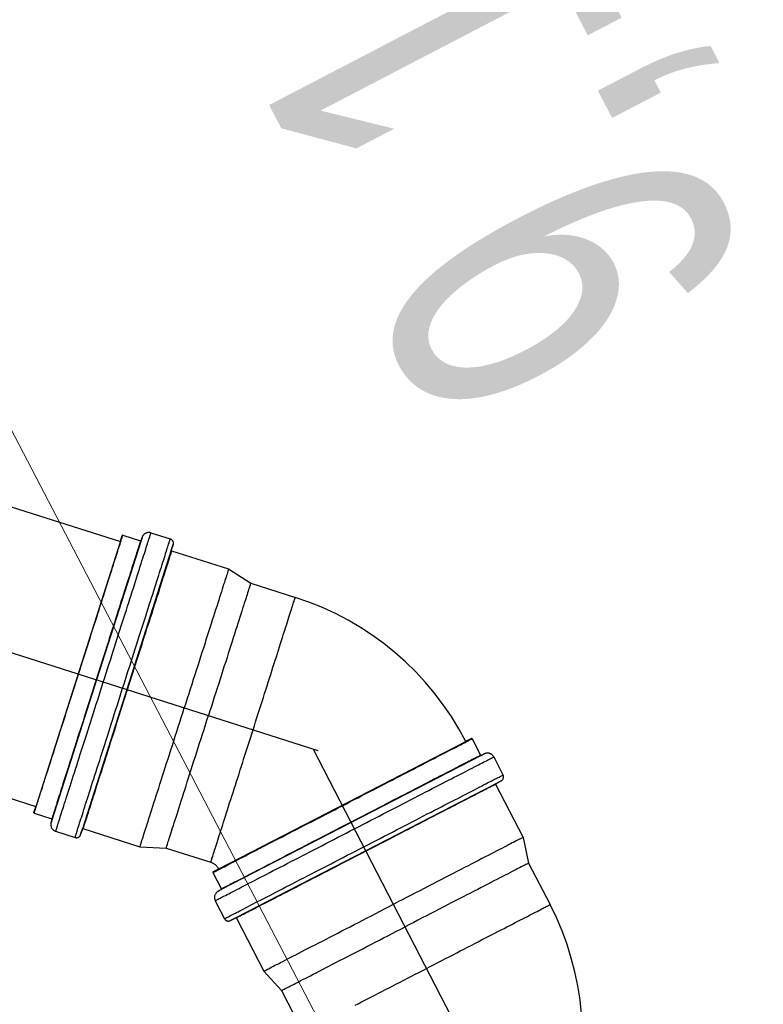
# Model space of a CAD drawing. Header units: metres. Extents: x -535942 to -530626, y -1087729 to -1086275.
# Tile 125 of 247: x -534205.161 to -534204.319, y -1086918.459 to -1086917.343. Entities that reach past the tile are written whole.
import ezdxf

# ---------------------------------------------------------------- set-up
doc = ezdxf.new("R2010")
doc.units = ezdxf.units.M
for name, pattern in [('A_CARA_07', [7, 5, -2]), ('DASHDOT', [1, 0.5, -0.25, 0, -0.25]), ('DASHED', [19.05, 12.7, -6.35])]:
    doc.linetypes.add(name, pattern=pattern)
for name, color, linetype in [('18', 7, 'Continuous'), ('_blok zaměření - nové', 7, 'Continuous'), ('_externi reference', 7, 'Continuous'), ('PROSPECT_neviditelná', 8, 'DASHED'), ('PROSPECT_osa', 8, 'DASHDOT')]:
    doc.layers.add(name, color=color, linetype=linetype)
doc.layers.add('AG_Demolice', color=7, linetype='Continuous', lineweight=25, true_color=0xff8000)
for name, color, linetype, lineweight in [('AG_koty souradnice značky', 240, 'Continuous', 13), ('CA_POHHRA25', 7, 'Continuous', 25), ('CA_REZY', 1, 'Continuous', 50), ('PROSPECT_technologie - nová', 150, 'Continuous', 35)]:
    doc.layers.add(name, color=color, linetype=linetype, lineweight=lineweight)
doc.styles.add('PM-Poznámka', font='ARIALN.TTF', dxfattribs={"width": 0.8})
doc.dimstyles.new('RP_Poznámkový', dxfattribs={"dimscale": 0, "dimtxt": 2, "dimasz": 2, "dimexe": 0, "dimexo": 5, "dimgap": 0.5, "dimtad": 1, "dimzin": 1, "dimtxsty": 'PM-Poznámka', "dimblk": 'ARCHTICK', "dimcen": 2.5, "dimclrd": 256, "dimclre": 256, "dimclrt": 256, "dimadec": 5, "dimazin": 0, "dimtm": 1e-09, "dimtfac": 1, "dimtmove": 1, "dimatfit": 3, "dimldrblk": 'CLOSEDBLANK', "dimfxl": 10, "dimfxlon": 1, "dimtfill": 1, "dimlwd": 13, "dimlwe": 13, "dimarcsym": 0})

# ---------------------------------------------------------------- blocks, each defined once
blk = doc.blocks.new('doměř')
at = {"layer": '18', "color": 252, "linetype": 'Continuous', "lineweight": 13}
blk.add_point((-534204.74, -1086917.35), dxfattribs=at)
blk = doc.blocks.new('Zaměření - zekan')
at = {"layer": '_blok zaměření - nové', "lineweight": -3}
blk.add_blockref('doměř', (0, 0), dxfattribs=at)
blk = doc.blocks.new('A$Ca185f1d1')
at = {"layer": 'CA_POHHRA25', "color": 240, "linetype": 'A_CARA_07', "lineweight": 13}
blk.add_circle((13970, -5395.1), 1220, dxfattribs=at)
blk = doc.blocks.new('A$C881cb249')
at = {"layer": 'PROSPECT_neviditelná'}
for p, q in [((11.1811, 11.1316), (12.1808, 10.8126)), ((11.0854, 10.8315), (12.085, 10.5125)), ((12.2155, 10.8226), (12.2374, 10.8156)), ((12.1809, 10.813), (12.0849, 10.5121)), ((12.2043, 10.8137), (12.1539, 10.6559)), ((12.1809, 10.813), (12.181, 10.8131)), ((12.183, 10.8194), (12.181, 10.8131)), ((12.181, 10.8131), (12.183, 10.8194)), ((12.183, 10.8194), (12.183, 10.8195)), ((12.183, 10.8194), (12.183, 10.8194)), ((12.1836, 10.8198), (12.2036, 10.8134)), ((12.2043, 10.8137), (12.2054, 10.8174)), ((12.2054, 10.8174), (12.2043, 10.8137)), ((12.2385, 10.8028), (12.1882, 10.6449)), ((12.2385, 10.8028), (12.2406, 10.8093)), ((12.2406, 10.8093), (12.2385, 10.8028)), ((12.2389, 10.8022), (12.3034, 10.7816)), ((12.3034, 10.7816), (12.3285, 10.7655)), ((12.3285, 10.7655), (12.379, 10.7494)), ((12.1539, 10.6559), (12.1035, 10.498)), ((12.1882, 10.6449), (12.1378, 10.4871)), ((12.5785, 10.5894), (12.5726, 10.5864)), ((12.5726, 10.5864), (12.5785, 10.5894)), ((12.5785, 10.5894), (12.5785, 10.5894)), ((12.5785, 10.5894), (12.5786, 10.5894)), ((12.5792, 10.5892), (12.5889, 10.5706)), ((12.5726, 10.5863), (12.2919, 10.4414)), ((12.5726, 10.5863), (12.5726, 10.5864)), ((12.5895, 10.5703), (12.2951, 10.4183)), ((12.5895, 10.5703), (12.5929, 10.5721)), ((12.5929, 10.5721), (12.5895, 10.5703)), ((12.6037, 10.5686), (12.6142, 10.5482)), ((12.6061, 10.5383), (12.4588, 10.4623)), ((12.6058, 10.5377), (12.6369, 10.4775)), ((12.6061, 10.5383), (12.6121, 10.5415)), ((12.6121, 10.5415), (12.6061, 10.5383)), ((12.0849, 10.5121), (12.0829, 10.5057)), ((12.0829, 10.5057), (12.0849, 10.512)), ((12.0849, 10.512), (12.0849, 10.5121)), ((12.0829, 10.5057), (12.0829, 10.5057)), ((12.0829, 10.5057), (12.0829, 10.5057)), ((12.0832, 10.505), (12.1032, 10.4987)), ((12.1024, 10.4944), (12.1035, 10.498)), ((12.1035, 10.498), (12.1024, 10.4944)), ((12.1357, 10.4806), (12.1378, 10.4871)), ((12.1378, 10.4871), (12.1357, 10.4806)), ((12.1384, 10.4874), (12.203, 10.4668)), ((12.1075, 10.4844), (12.1295, 10.4774)), ((12.6369, 10.4775), (12.6433, 10.4484)), ((12.203, 10.4668), (12.2327, 10.4654)), ((12.2327, 10.4654), (12.2832, 10.4493)), ((12.4588, 10.4623), (12.3116, 10.3863)), ((12.6433, 10.4484), (12.6676, 10.4013)), ((12.2856, 10.4377), (12.2953, 10.419)), ((12.2859, 10.4384), (12.2918, 10.4414)), ((12.2919, 10.4414), (12.2859, 10.4384)), ((12.2859, 10.4383), (12.2859, 10.4384)), ((12.2859, 10.4384), (12.2859, 10.4383)), ((12.2918, 10.4414), (12.2919, 10.4414)), ((12.2917, 10.4166), (12.2951, 10.4183)), ((12.2951, 10.4183), (12.2917, 10.4166)), ((12.2882, 10.4058), (12.2988, 10.3854)), ((12.3055, 10.3832), (12.3116, 10.3863)), ((12.3116, 10.3863), (12.3055, 10.3832)), ((12.3122, 10.3861), (12.3433, 10.3259)), ((12.3433, 10.3259), (12.3634, 10.3039)), ((12.3634, 10.3039), (12.3877, 10.2568))]:
    blk.add_line(p, q, dxfattribs=at)
for points in [[(12.1615, 10.6535), (12.1631, 10.6585), (12.1647, 10.6635), (12.1663, 10.6685), (12.1679, 10.6735), (12.1695, 10.6784), (12.171, 10.6834), (12.1726, 10.6883), (12.1742, 10.6932), (12.1757, 10.698), (12.1773, 10.7028), (12.1788, 10.7076), (12.1803, 10.7123), (12.1818, 10.717), (12.1833, 10.7216), (12.1847, 10.7262), (12.1861, 10.7307), (12.1876, 10.7351), (12.1889, 10.7394), (12.1903, 10.7437), (12.1916, 10.7479), (12.193, 10.752), (12.1942, 10.7561), (12.1955, 10.76), (12.1967, 10.7638), (12.1979, 10.7676), (12.1991, 10.7712), (12.2002, 10.7748), (12.2013, 10.7782), (12.2024, 10.7815), (12.2034, 10.7848), (12.2044, 10.7879), (12.2053, 10.7908), (12.2063, 10.7937), (12.2071, 10.7964), (12.208, 10.7991), (12.2088, 10.8015), (12.2095, 10.8039), (12.2102, 10.8061), (12.2109, 10.8082), (12.2115, 10.8102), (12.2121, 10.812), (12.2126, 10.8136), (12.2131, 10.8152), (12.2136, 10.8166), (12.214, 10.8178), (12.2143, 10.8189), (12.2146, 10.8199), (12.2149, 10.8207), (12.2151, 10.8214), (12.2152, 10.8219), (12.2154, 10.8223), (12.2154, 10.8225), (12.2155, 10.8226)], [(12.1334, 10.6624), (12.1349, 10.6671), (12.1364, 10.6719), (12.1379, 10.6766), (12.1394, 10.6813), (12.1409, 10.686), (12.1424, 10.6907), (12.1439, 10.6954), (12.1454, 10.7), (12.1469, 10.7046), (12.1483, 10.7092), (12.1498, 10.7137), (12.1512, 10.7182), (12.1526, 10.7226), (12.154, 10.727), (12.1554, 10.7313), (12.1567, 10.7355), (12.1581, 10.7397), (12.1594, 10.7438), (12.1606, 10.7478), (12.1619, 10.7518), (12.1631, 10.7557), (12.1644, 10.7594), (12.1655, 10.7631), (12.1667, 10.7668), (12.1678, 10.7703), (12.1689, 10.7737), (12.17, 10.777), (12.171, 10.7802), (12.172, 10.7833), (12.1729, 10.7863), (12.1738, 10.7892), (12.1747, 10.7919), (12.1756, 10.7946), (12.1764, 10.7971), (12.1771, 10.7995), (12.1779, 10.8018), (12.1785, 10.8039), (12.1792, 10.8059), (12.1798, 10.8078), (12.1804, 10.8096), (12.1809, 10.8112), (12.1813, 10.8127), (12.1818, 10.814), (12.1822, 10.8152), (12.1825, 10.8163), (12.1828, 10.8172), (12.183, 10.818), (12.1833, 10.8187), (12.1834, 10.8192), (12.1835, 10.8195), (12.1836, 10.8197), (12.1836, 10.8198)], [(12.2036, 10.8134), (12.2036, 10.8133), (12.2035, 10.8131), (12.2034, 10.8128), (12.2033, 10.8123), (12.2031, 10.8116), (12.2028, 10.8108), (12.2025, 10.8099), (12.2022, 10.8088), (12.2018, 10.8076), (12.2013, 10.8063), (12.2009, 10.8048), (12.2004, 10.8032), (12.1998, 10.8014), (12.1992, 10.7995), (12.1986, 10.7975), (12.1979, 10.7954), (12.1971, 10.7931), (12.1964, 10.7907), (12.1956, 10.7882), (12.1947, 10.7855), (12.1938, 10.7828), (12.1929, 10.7799), (12.192, 10.7769), (12.191, 10.7738), (12.19, 10.7706), (12.1889, 10.7673), (12.1878, 10.7639), (12.1867, 10.7604), (12.1855, 10.7568), (12.1844, 10.7531), (12.1832, 10.7493), (12.1819, 10.7454), (12.1807, 10.7415), (12.1794, 10.7374), (12.1781, 10.7333), (12.1767, 10.7291), (12.1754, 10.7249), (12.174, 10.7206), (12.1726, 10.7162), (12.1712, 10.7118), (12.1698, 10.7073), (12.1683, 10.7028), (12.1669, 10.6983), (12.1654, 10.6937), (12.1639, 10.689), (12.1624, 10.6844), (12.1609, 10.6797), (12.1594, 10.6749), (12.1579, 10.6702), (12.1564, 10.6655), (12.1549, 10.6608), (12.1534, 10.656)], [(12.1834, 10.6465), (12.185, 10.6515), (12.1866, 10.6565), (12.1882, 10.6615), (12.1898, 10.6665), (12.1914, 10.6714), (12.193, 10.6764), (12.1945, 10.6813), (12.1961, 10.6862), (12.1976, 10.691), (12.1992, 10.6958), (12.2007, 10.7006), (12.2022, 10.7053), (12.2037, 10.71), (12.2052, 10.7146), (12.2066, 10.7192), (12.208, 10.7237), (12.2095, 10.7281), (12.2109, 10.7324), (12.2122, 10.7367), (12.2136, 10.7409), (12.2149, 10.745), (12.2162, 10.7491), (12.2174, 10.753), (12.2186, 10.7568), (12.2198, 10.7606), (12.221, 10.7642), (12.2221, 10.7678), (12.2232, 10.7712), (12.2243, 10.7746), (12.2253, 10.7778), (12.2263, 10.7809), (12.2273, 10.7838), (12.2282, 10.7867), (12.229, 10.7894), (12.2299, 10.7921), (12.2307, 10.7945), (12.2314, 10.7969), (12.2321, 10.7991), (12.2328, 10.8012), (12.2334, 10.8032), (12.234, 10.805), (12.2345, 10.8067), (12.235, 10.8082), (12.2355, 10.8096), (12.2359, 10.8108), (12.2362, 10.8119), (12.2365, 10.8129), (12.2368, 10.8137), (12.237, 10.8144), (12.2372, 10.8149), (12.2373, 10.8153), (12.2373, 10.8155), (12.2374, 10.8156)], [(12.2389, 10.8022), (12.2388, 10.8021), (12.2388, 10.8019), (12.2387, 10.8015), (12.2385, 10.801), (12.2383, 10.8004), (12.238, 10.7996), (12.2378, 10.7987), (12.2374, 10.7976), (12.237, 10.7964), (12.2366, 10.795), (12.2361, 10.7936), (12.2356, 10.7919), (12.235, 10.7902), (12.2344, 10.7883), (12.2338, 10.7863), (12.2331, 10.7841), (12.2324, 10.7819), (12.2316, 10.7795), (12.2308, 10.7769), (12.23, 10.7743), (12.2291, 10.7715), (12.2282, 10.7687), (12.2272, 10.7657), (12.2262, 10.7626), (12.2252, 10.7594), (12.2242, 10.7561), (12.2231, 10.7526), (12.2219, 10.7491), (12.2208, 10.7455), (12.2196, 10.7418), (12.2184, 10.738), (12.2172, 10.7342), (12.2159, 10.7302), (12.2146, 10.7262), (12.2133, 10.7221), (12.212, 10.7179), (12.2106, 10.7137), (12.2093, 10.7093), (12.2079, 10.705), (12.2064, 10.7006), (12.205, 10.6961), (12.2036, 10.6916), (12.2021, 10.687), (12.2007, 10.6824), (12.1992, 10.6778), (12.1977, 10.6731), (12.1962, 10.6684), (12.1947, 10.6637), (12.1932, 10.659), (12.1917, 10.6542), (12.1902, 10.6495), (12.1887, 10.6448)], [(12.3034, 10.7816), (12.3034, 10.7815), (12.3033, 10.7812), (12.3032, 10.7807), (12.303, 10.7801), (12.3027, 10.7793), (12.3024, 10.7783), (12.302, 10.7771), (12.3016, 10.7757), (12.3011, 10.7742), (12.3005, 10.7725), (12.2999, 10.7706), (12.2993, 10.7685), (12.2986, 10.7663), (12.2978, 10.7639), (12.297, 10.7614), (12.2961, 10.7587), (12.2952, 10.7558), (12.2942, 10.7528), (12.2932, 10.7496), (12.2922, 10.7463), (12.2911, 10.7428), (12.2899, 10.7392), (12.2887, 10.7355), (12.2875, 10.7316), (12.2862, 10.7276), (12.2849, 10.7235), (12.2836, 10.7193), (12.2822, 10.7149), (12.2808, 10.7105), (12.2793, 10.706), (12.2778, 10.7013), (12.2763, 10.6966), (12.2748, 10.6918), (12.2732, 10.6869), (12.2716, 10.6819), (12.27, 10.6769), (12.2684, 10.6718), (12.2668, 10.6666), (12.2651, 10.6615), (12.2634, 10.6562), (12.2617, 10.6509), (12.26, 10.6456), (12.2583, 10.6403), (12.2566, 10.6349), (12.2549, 10.6296), (12.2532, 10.6242)], [(12.3285, 10.7655), (12.3284, 10.7654), (12.3283, 10.7651), (12.3282, 10.7647), (12.328, 10.764), (12.3277, 10.7632), (12.3274, 10.7622), (12.327, 10.761), (12.3266, 10.7597), (12.3261, 10.7582), (12.3256, 10.7565), (12.325, 10.7546), (12.3243, 10.7525), (12.3236, 10.7503), (12.3229, 10.7479), (12.322, 10.7454), (12.3212, 10.7427), (12.3203, 10.7398), (12.3193, 10.7368), (12.3183, 10.7337), (12.3173, 10.7304), (12.3162, 10.727), (12.315, 10.7234), (12.3138, 10.7197), (12.3126, 10.7159), (12.3114, 10.7119), (12.3101, 10.7078), (12.3087, 10.7036), (12.3074, 10.6994), (12.306, 10.695), (12.3045, 10.6905), (12.3031, 10.6859), (12.3016, 10.6812), (12.3001, 10.6765), (12.2985, 10.6717), (12.297, 10.6668), (12.2954, 10.6618), (12.2938, 10.6568), (12.2922, 10.6518), (12.2905, 10.6466), (12.2889, 10.6415), (12.2872, 10.6363), (12.2856, 10.6311), (12.2839, 10.6259), (12.2823, 10.6207), (12.2806, 10.6155)], [(12.3311, 10.5993), (12.3326, 10.604), (12.334, 10.6086), (12.3355, 10.6132), (12.337, 10.6178), (12.3384, 10.6224), (12.3399, 10.6269), (12.3413, 10.6314), (12.3428, 10.6359), (12.3442, 10.6404), (12.3456, 10.6448), (12.347, 10.6492), (12.3484, 10.6535), (12.3497, 10.6578), (12.3511, 10.6621), (12.3524, 10.6662), (12.3537, 10.6703), (12.355, 10.6744), (12.3563, 10.6783), (12.3575, 10.6822), (12.3587, 10.686), (12.3599, 10.6898), (12.3611, 10.6934), (12.3622, 10.697), (12.3633, 10.7004), (12.3644, 10.7038), (12.3654, 10.7071), (12.3665, 10.7102), (12.3674, 10.7133), (12.3684, 10.7162), (12.3693, 10.7191), (12.3702, 10.7218), (12.371, 10.7244), (12.3718, 10.7269), (12.3725, 10.7293), (12.3733, 10.7315), (12.3739, 10.7337), (12.3746, 10.7357), (12.3752, 10.7375), (12.3757, 10.7393), (12.3762, 10.7409), (12.3767, 10.7423), (12.3771, 10.7437), (12.3775, 10.7449), (12.3778, 10.7459), (12.3781, 10.7468), (12.3784, 10.7476), (12.3786, 10.7482), (12.3788, 10.7487), (12.3789, 10.7491), (12.3789, 10.7493), (12.379, 10.7494)], [(12.0832, 10.505), (12.0832, 10.5051), (12.0833, 10.5053), (12.0834, 10.5057), (12.0835, 10.5062), (12.0837, 10.5068), (12.084, 10.5076), (12.0843, 10.5085), (12.0846, 10.5096), (12.085, 10.5108), (12.0855, 10.5122), (12.0859, 10.5137), (12.0864, 10.5153), (12.087, 10.517), (12.0876, 10.5189), (12.0882, 10.5209), (12.0889, 10.5231), (12.0897, 10.5254), (12.0904, 10.5278), (12.0912, 10.5303), (12.0921, 10.5329), (12.093, 10.5357), (12.0939, 10.5386), (12.0948, 10.5415), (12.0958, 10.5446), (12.0968, 10.5479), (12.0979, 10.5512), (12.099, 10.5546), (12.1001, 10.5581), (12.1013, 10.5617), (12.1024, 10.5654), (12.1036, 10.5692), (12.1049, 10.5731), (12.1061, 10.577), (12.1074, 10.581), (12.1087, 10.5852), (12.1101, 10.5893), (12.1114, 10.5936), (12.1128, 10.5979), (12.1142, 10.6023), (12.1156, 10.6067), (12.117, 10.6111), (12.1185, 10.6157), (12.1199, 10.6202), (12.1214, 10.6248), (12.1229, 10.6295), (12.1244, 10.6341), (12.1259, 10.6388), (12.1274, 10.6435), (12.1289, 10.6482), (12.1304, 10.653), (12.1319, 10.6577), (12.1334, 10.6624)], [(12.1534, 10.656), (12.1519, 10.6513), (12.1504, 10.6466), (12.1489, 10.6418), (12.1474, 10.6371), (12.1459, 10.6324), (12.1444, 10.6277), (12.1429, 10.6231), (12.1414, 10.6184), (12.1399, 10.6138), (12.1385, 10.6093), (12.137, 10.6047), (12.1356, 10.6003), (12.1342, 10.5958), (12.1328, 10.5915), (12.1314, 10.5872), (12.1301, 10.5829), (12.1287, 10.5788), (12.1274, 10.5746), (12.1261, 10.5706), (12.1249, 10.5667), (12.1236, 10.5628), (12.1224, 10.559), (12.1213, 10.5553), (12.1201, 10.5517), (12.119, 10.5482), (12.1179, 10.5448), (12.1168, 10.5415), (12.1158, 10.5383), (12.1148, 10.5352), (12.1139, 10.5322), (12.113, 10.5293), (12.1121, 10.5265), (12.1112, 10.5239), (12.1104, 10.5214), (12.1097, 10.519), (12.1089, 10.5167), (12.1083, 10.5145), (12.1076, 10.5125), (12.107, 10.5106), (12.1064, 10.5089), (12.1059, 10.5073), (12.1055, 10.5058), (12.105, 10.5044), (12.1046, 10.5032), (12.1043, 10.5022), (12.104, 10.5012), (12.1038, 10.5004), (12.1035, 10.4998), (12.1034, 10.4993), (12.1033, 10.4989), (12.1032, 10.4987), (12.1032, 10.4987)], [(12.1075, 10.4844), (12.1076, 10.4844), (12.1076, 10.4846), (12.1078, 10.485), (12.1079, 10.4855), (12.1081, 10.4862), (12.1084, 10.487), (12.1087, 10.488), (12.1091, 10.4891), (12.1094, 10.4903), (12.1099, 10.4917), (12.1104, 10.4933), (12.1109, 10.4949), (12.1115, 10.4967), (12.1121, 10.4987), (12.1128, 10.5008), (12.1135, 10.503), (12.1142, 10.5054), (12.115, 10.5079), (12.1159, 10.5105), (12.1167, 10.5132), (12.1177, 10.5161), (12.1186, 10.519), (12.1196, 10.5221), (12.1206, 10.5254), (12.1217, 10.5287), (12.1228, 10.5321), (12.1239, 10.5357), (12.1251, 10.5393), (12.1263, 10.5431), (12.1275, 10.5469), (12.1288, 10.5508), (12.13, 10.5549), (12.1314, 10.559), (12.1327, 10.5632), (12.1341, 10.5675), (12.1354, 10.5718), (12.1369, 10.5762), (12.1383, 10.5807), (12.1397, 10.5853), (12.1412, 10.5899), (12.1427, 10.5946), (12.1442, 10.5993), (12.1457, 10.6041), (12.1473, 10.6089), (12.1488, 10.6137), (12.1504, 10.6186), (12.152, 10.6235), (12.1535, 10.6285), (12.1551, 10.6335), (12.1567, 10.6384), (12.1583, 10.6434), (12.1599, 10.6484), (12.1615, 10.6535)], [(12.1295, 10.4774), (12.1295, 10.4774), (12.1295, 10.4777), (12.1297, 10.478), (12.1298, 10.4785), (12.13, 10.4792), (12.1303, 10.48), (12.1306, 10.481), (12.131, 10.4821), (12.1314, 10.4833), (12.1318, 10.4847), (12.1323, 10.4863), (12.1328, 10.4879), (12.1334, 10.4898), (12.134, 10.4917), (12.1347, 10.4938), (12.1354, 10.496), (12.1362, 10.4984), (12.137, 10.5009), (12.1378, 10.5035), (12.1387, 10.5062), (12.1396, 10.5091), (12.1405, 10.5121), (12.1415, 10.5152), (12.1425, 10.5184), (12.1436, 10.5217), (12.1447, 10.5251), (12.1458, 10.5287), (12.147, 10.5323), (12.1482, 10.5361), (12.1494, 10.5399), (12.1507, 10.5439), (12.152, 10.5479), (12.1533, 10.552), (12.1546, 10.5562), (12.156, 10.5605), (12.1574, 10.5648), (12.1588, 10.5693), (12.1602, 10.5737), (12.1617, 10.5783), (12.1631, 10.5829), (12.1646, 10.5876), (12.1661, 10.5923), (12.1677, 10.5971), (12.1692, 10.6019), (12.1707, 10.6068), (12.1723, 10.6116), (12.1739, 10.6166), (12.1754, 10.6215), (12.177, 10.6265), (12.1786, 10.6315), (12.1802, 10.6365), (12.1818, 10.6415), (12.1834, 10.6465)], [(12.1887, 10.6448), (12.1871, 10.6401), (12.1856, 10.6353), (12.1841, 10.6306), (12.1826, 10.6259), (12.1811, 10.6212), (12.1796, 10.6165), (12.1781, 10.6118), (12.1766, 10.6072), (12.1752, 10.6026), (12.1737, 10.598), (12.1723, 10.5935), (12.1709, 10.589), (12.1694, 10.5846), (12.1681, 10.5802), (12.1667, 10.5759), (12.1653, 10.5717), (12.164, 10.5675), (12.1627, 10.5634), (12.1614, 10.5594), (12.1601, 10.5554), (12.1589, 10.5515), (12.1577, 10.5478), (12.1565, 10.5441), (12.1554, 10.5404), (12.1542, 10.5369), (12.1531, 10.5335), (12.1521, 10.5302), (12.1511, 10.527), (12.1501, 10.5239), (12.1491, 10.5209), (12.1482, 10.518), (12.1473, 10.5153), (12.1465, 10.5126), (12.1457, 10.5101), (12.1449, 10.5077), (12.1442, 10.5054), (12.1435, 10.5033), (12.1429, 10.5013), (12.1423, 10.4994), (12.1417, 10.4976), (12.1412, 10.496), (12.1407, 10.4945), (12.1403, 10.4932), (12.1399, 10.492), (12.1396, 10.4909), (12.1393, 10.49), (12.139, 10.4892), (12.1388, 10.4886), (12.1386, 10.4881), (12.1385, 10.4877), (12.1385, 10.4875), (12.1384, 10.4874)], [(12.203, 10.4668), (12.203, 10.4669), (12.2031, 10.4672), (12.2033, 10.4676), (12.2035, 10.4683), (12.2037, 10.4691), (12.204, 10.4701), (12.2044, 10.4713), (12.2049, 10.4726), (12.2053, 10.4742), (12.2059, 10.4759), (12.2065, 10.4778), (12.2071, 10.4798), (12.2079, 10.4821), (12.2086, 10.4845), (12.2094, 10.487), (12.2103, 10.4897), (12.2112, 10.4926), (12.2122, 10.4956), (12.2132, 10.4988), (12.2143, 10.5021), (12.2154, 10.5056), (12.2165, 10.5092), (12.2177, 10.5129), (12.2189, 10.5168), (12.2202, 10.5208), (12.2215, 10.5249), (12.2229, 10.5291), (12.2242, 10.5334), (12.2257, 10.5379), (12.2271, 10.5424), (12.2286, 10.5471), (12.2301, 10.5518), (12.2316, 10.5566), (12.2332, 10.5615), (12.2348, 10.5665), (12.2364, 10.5715), (12.238, 10.5766), (12.2397, 10.5817), (12.2413, 10.5869), (12.243, 10.5922), (12.2447, 10.5974), (12.2464, 10.6028), (12.2481, 10.6081), (12.2498, 10.6134), (12.2515, 10.6188), (12.2532, 10.6242)], [(12.2327, 10.4654), (12.2327, 10.4655), (12.2328, 10.4658), (12.233, 10.4662), (12.2332, 10.4669), (12.2334, 10.4677), (12.2338, 10.4687), (12.2341, 10.4699), (12.2346, 10.4712), (12.235, 10.4728), (12.2356, 10.4745), (12.2362, 10.4763), (12.2368, 10.4784), (12.2376, 10.4806), (12.2383, 10.483), (12.2391, 10.4855), (12.24, 10.4882), (12.2409, 10.4911), (12.2418, 10.4941), (12.2429, 10.4972), (12.2439, 10.5005), (12.245, 10.5039), (12.2461, 10.5075), (12.2473, 10.5112), (12.2485, 10.5151), (12.2498, 10.519), (12.2511, 10.5231), (12.2524, 10.5273), (12.2538, 10.5315), (12.2552, 10.5359), (12.2566, 10.5404), (12.2581, 10.545), (12.2596, 10.5497), (12.2611, 10.5544), (12.2626, 10.5592), (12.2642, 10.5641), (12.2658, 10.5691), (12.2674, 10.5741), (12.269, 10.5792), (12.2706, 10.5843), (12.2723, 10.5894), (12.2739, 10.5946), (12.2756, 10.5998), (12.2772, 10.605), (12.2789, 10.6102), (12.2806, 10.6155)], [(12.2832, 10.4493), (12.2832, 10.4494), (12.2833, 10.4496), (12.2834, 10.4499), (12.2836, 10.4504), (12.2838, 10.4511), (12.284, 10.4518), (12.2843, 10.4528), (12.2846, 10.4538), (12.285, 10.455), (12.2855, 10.4564), (12.2859, 10.4578), (12.2864, 10.4594), (12.287, 10.4612), (12.2876, 10.463), (12.2882, 10.465), (12.2889, 10.4671), (12.2896, 10.4694), (12.2904, 10.4718), (12.2912, 10.4743), (12.292, 10.4769), (12.2929, 10.4796), (12.2938, 10.4824), (12.2947, 10.4854), (12.2957, 10.4885), (12.2967, 10.4916), (12.2977, 10.4949), (12.2988, 10.4983), (12.2999, 10.5017), (12.3011, 10.5053), (12.3022, 10.5089), (12.3034, 10.5126), (12.3046, 10.5165), (12.3059, 10.5204), (12.3071, 10.5243), (12.3084, 10.5284), (12.3097, 10.5325), (12.3111, 10.5366), (12.3124, 10.5409), (12.3138, 10.5451), (12.3152, 10.5495), (12.3166, 10.5539), (12.318, 10.5583), (12.3194, 10.5627), (12.3208, 10.5672), (12.3223, 10.5718), (12.3237, 10.5763), (12.3252, 10.5809), (12.3267, 10.5855), (12.3281, 10.5901), (12.3296, 10.5947), (12.3311, 10.5993)], [(12.4324, 10.5134), (12.4369, 10.5157), (12.4413, 10.518), (12.4457, 10.5203), (12.4501, 10.5225), (12.4545, 10.5248), (12.4588, 10.5271), (12.4632, 10.5293), (12.4675, 10.5315), (12.4718, 10.5338), (12.4761, 10.536), (12.4803, 10.5381), (12.4844, 10.5403), (12.4886, 10.5424), (12.4926, 10.5445), (12.4967, 10.5466), (12.5006, 10.5486), (12.5045, 10.5506), (12.5083, 10.5526), (12.5121, 10.5546), (12.5158, 10.5565), (12.5194, 10.5583), (12.5229, 10.5602), (12.5264, 10.5619), (12.5298, 10.5637), (12.533, 10.5654), (12.5362, 10.567), (12.5393, 10.5686), (12.5423, 10.5701), (12.5452, 10.5716), (12.548, 10.5731), (12.5507, 10.5745), (12.5532, 10.5758), (12.5557, 10.5771), (12.5581, 10.5783), (12.5603, 10.5794), (12.5624, 10.5805), (12.5644, 10.5816), (12.5663, 10.5825), (12.5681, 10.5834), (12.5697, 10.5843), (12.5712, 10.5851), (12.5726, 10.5858), (12.5738, 10.5864), (12.575, 10.587), (12.576, 10.5875), (12.5768, 10.588), (12.5776, 10.5883), (12.5782, 10.5887), (12.5786, 10.5889), (12.579, 10.5891), (12.5792, 10.5892), (12.5792, 10.5892)], [(12.5889, 10.5706), (12.5888, 10.5705), (12.5886, 10.5704), (12.5883, 10.5702), (12.5878, 10.57), (12.5872, 10.5697), (12.5865, 10.5693), (12.5856, 10.5689), (12.5846, 10.5683), (12.5835, 10.5678), (12.5822, 10.5671), (12.5808, 10.5664), (12.5793, 10.5656), (12.5777, 10.5648), (12.5759, 10.5639), (12.5741, 10.5629), (12.572, 10.5619), (12.5699, 10.5608), (12.5677, 10.5596), (12.5653, 10.5584), (12.5629, 10.5571), (12.5603, 10.5558), (12.5576, 10.5544), (12.5548, 10.553), (12.5519, 10.5515), (12.5489, 10.5499), (12.5459, 10.5483), (12.5427, 10.5467), (12.5394, 10.545), (12.536, 10.5433), (12.5326, 10.5415), (12.5291, 10.5397), (12.5254, 10.5378), (12.5218, 10.5359), (12.518, 10.534), (12.5142, 10.532), (12.5103, 10.53), (12.5063, 10.5279), (12.5023, 10.5259), (12.4982, 10.5238), (12.4941, 10.5216), (12.4899, 10.5195), (12.4857, 10.5173), (12.4815, 10.5151), (12.4772, 10.5129), (12.4728, 10.5107), (12.4685, 10.5084), (12.4641, 10.5062), (12.4597, 10.5039), (12.4553, 10.5016), (12.4509, 10.4993), (12.4465, 10.4971), (12.4421, 10.4948)], [(12.446, 10.4872), (12.4506, 10.4896), (12.4553, 10.492), (12.46, 10.4945), (12.4646, 10.4969), (12.4693, 10.4992), (12.4739, 10.5016), (12.4785, 10.504), (12.483, 10.5063), (12.4875, 10.5087), (12.492, 10.511), (12.4965, 10.5133), (12.5009, 10.5156), (12.5053, 10.5178), (12.5096, 10.52), (12.5138, 10.5222), (12.518, 10.5244), (12.5221, 10.5265), (12.5262, 10.5286), (12.5302, 10.5307), (12.5341, 10.5327), (12.5379, 10.5347), (12.5417, 10.5366), (12.5454, 10.5385), (12.5489, 10.5404), (12.5524, 10.5422), (12.5558, 10.5439), (12.5591, 10.5456), (12.5623, 10.5473), (12.5655, 10.5489), (12.5685, 10.5504), (12.5713, 10.5519), (12.5741, 10.5534), (12.5768, 10.5548), (12.5793, 10.5561), (12.5818, 10.5573), (12.5841, 10.5585), (12.5863, 10.5597), (12.5884, 10.5607), (12.5903, 10.5617), (12.5921, 10.5627), (12.5938, 10.5635), (12.5954, 10.5644), (12.5968, 10.5651), (12.5981, 10.5658), (12.5993, 10.5664), (12.6003, 10.5669), (12.6012, 10.5674), (12.602, 10.5677), (12.6026, 10.5681), (12.6031, 10.5683), (12.6034, 10.5685), (12.6036, 10.5686), (12.6037, 10.5686)], [(12.4565, 10.4668), (12.4612, 10.4692), (12.4659, 10.4716), (12.4705, 10.474), (12.4752, 10.4764), (12.4798, 10.4788), (12.4844, 10.4812), (12.489, 10.4836), (12.4936, 10.4859), (12.4981, 10.4882), (12.5026, 10.4906), (12.507, 10.4929), (12.5114, 10.4951), (12.5158, 10.4974), (12.5201, 10.4996), (12.5243, 10.5018), (12.5285, 10.504), (12.5327, 10.5061), (12.5367, 10.5082), (12.5407, 10.5102), (12.5446, 10.5123), (12.5485, 10.5142), (12.5522, 10.5162), (12.5559, 10.5181), (12.5595, 10.5199), (12.563, 10.5217), (12.5664, 10.5235), (12.5697, 10.5252), (12.5729, 10.5269), (12.576, 10.5285), (12.579, 10.53), (12.5819, 10.5315), (12.5847, 10.5329), (12.5873, 10.5343), (12.5899, 10.5356), (12.5923, 10.5369), (12.5946, 10.5381), (12.5968, 10.5392), (12.5989, 10.5403), (12.6009, 10.5413), (12.6027, 10.5422), (12.6044, 10.5431), (12.6059, 10.5439), (12.6074, 10.5447), (12.6087, 10.5453), (12.6098, 10.5459), (12.6109, 10.5465), (12.6118, 10.5469), (12.6125, 10.5473), (12.6131, 10.5476), (12.6136, 10.5479), (12.614, 10.5481), (12.6142, 10.5482), (12.6142, 10.5482)], [(12.6058, 10.5377), (12.6058, 10.5376), (12.6056, 10.5375), (12.6052, 10.5374), (12.6048, 10.5371), (12.6042, 10.5368), (12.6034, 10.5364), (12.6026, 10.536), (12.6016, 10.5355), (12.6004, 10.5349), (12.5992, 10.5342), (12.5978, 10.5335), (12.5963, 10.5327), (12.5947, 10.5319), (12.5929, 10.531), (12.591, 10.53), (12.589, 10.529), (12.5869, 10.5279), (12.5847, 10.5267), (12.5823, 10.5255), (12.5798, 10.5243), (12.5773, 10.5229), (12.5746, 10.5215), (12.5718, 10.5201), (12.5689, 10.5186), (12.5659, 10.5171), (12.5628, 10.5155), (12.5596, 10.5138), (12.5564, 10.5121), (12.553, 10.5104), (12.5496, 10.5086), (12.546, 10.5068), (12.5424, 10.5049), (12.5387, 10.503), (12.535, 10.5011), (12.5311, 10.4991), (12.5272, 10.4971), (12.5233, 10.4951), (12.5193, 10.493), (12.5152, 10.4909), (12.5111, 10.4888), (12.5069, 10.4866), (12.5027, 10.4844), (12.4984, 10.4822), (12.4941, 10.48), (12.4898, 10.4778), (12.4855, 10.4755), (12.4811, 10.4733), (12.4767, 10.471), (12.4723, 10.4687), (12.4679, 10.4665), (12.4635, 10.4642), (12.459, 10.4619)], [(12.2856, 10.4377), (12.2857, 10.4377), (12.2859, 10.4378), (12.2862, 10.438), (12.2867, 10.4382), (12.2873, 10.4385), (12.2881, 10.4389), (12.2889, 10.4394), (12.2899, 10.4399), (12.291, 10.4404), (12.2923, 10.4411), (12.2937, 10.4418), (12.2952, 10.4426), (12.2968, 10.4434), (12.2986, 10.4443), (12.3005, 10.4453), (12.3025, 10.4463), (12.3046, 10.4474), (12.3068, 10.4486), (12.3092, 10.4498), (12.3116, 10.4511), (12.3142, 10.4524), (12.3169, 10.4538), (12.3197, 10.4552), (12.3226, 10.4567), (12.3256, 10.4583), (12.3287, 10.4599), (12.3319, 10.4615), (12.3351, 10.4632), (12.3385, 10.4649), (12.3419, 10.4667), (12.3455, 10.4685), (12.3491, 10.4704), (12.3528, 10.4723), (12.3565, 10.4743), (12.3604, 10.4762), (12.3643, 10.4782), (12.3682, 10.4803), (12.3722, 10.4824), (12.3763, 10.4845), (12.3804, 10.4866), (12.3846, 10.4887), (12.3888, 10.4909), (12.3931, 10.4931), (12.3974, 10.4953), (12.4017, 10.4976), (12.406, 10.4998), (12.4104, 10.5021), (12.4148, 10.5043), (12.4192, 10.5066), (12.4236, 10.5089), (12.428, 10.5112), (12.4324, 10.5134)], [(12.2882, 10.4058), (12.2883, 10.4058), (12.2885, 10.4059), (12.2889, 10.4061), (12.2894, 10.4064), (12.29, 10.4067), (12.2907, 10.4071), (12.2916, 10.4076), (12.2927, 10.4081), (12.2938, 10.4087), (12.2951, 10.4094), (12.2966, 10.4101), (12.2981, 10.4109), (12.2998, 10.4118), (12.3016, 10.4127), (12.3036, 10.4137), (12.3057, 10.4148), (12.3078, 10.4159), (12.3102, 10.4171), (12.3126, 10.4184), (12.3152, 10.4197), (12.3178, 10.4211), (12.3206, 10.4225), (12.3235, 10.424), (12.3265, 10.4255), (12.3296, 10.4272), (12.3328, 10.4288), (12.3361, 10.4305), (12.3395, 10.4323), (12.343, 10.4341), (12.3466, 10.4359), (12.3503, 10.4378), (12.354, 10.4398), (12.3579, 10.4417), (12.3618, 10.4438), (12.3658, 10.4458), (12.3698, 10.4479), (12.374, 10.45), (12.3781, 10.4522), (12.3824, 10.4544), (12.3867, 10.4566), (12.3911, 10.4589), (12.3955, 10.4611), (12.3999, 10.4634), (12.4044, 10.4658), (12.4089, 10.4681), (12.4135, 10.4705), (12.4181, 10.4728), (12.4227, 10.4752), (12.4273, 10.4776), (12.432, 10.48), (12.4366, 10.4824), (12.4413, 10.4848), (12.446, 10.4872)], [(12.4421, 10.4948), (12.4377, 10.4925), (12.4333, 10.4902), (12.4288, 10.4879), (12.4244, 10.4857), (12.42, 10.4834), (12.4157, 10.4811), (12.4113, 10.4789), (12.407, 10.4767), (12.4027, 10.4744), (12.3984, 10.4723), (12.3942, 10.4701), (12.3901, 10.4679), (12.3859, 10.4658), (12.3819, 10.4637), (12.3778, 10.4616), (12.3739, 10.4596), (12.37, 10.4576), (12.3662, 10.4556), (12.3624, 10.4536), (12.3587, 10.4517), (12.3551, 10.4499), (12.3516, 10.4481), (12.3481, 10.4463), (12.3448, 10.4445), (12.3415, 10.4428), (12.3383, 10.4412), (12.3352, 10.4396), (12.3322, 10.4381), (12.3293, 10.4366), (12.3265, 10.4351), (12.3238, 10.4337), (12.3213, 10.4324), (12.3188, 10.4311), (12.3165, 10.4299), (12.3142, 10.4288), (12.3121, 10.4277), (12.3101, 10.4267), (12.3082, 10.4257), (12.3065, 10.4248), (12.3048, 10.4239), (12.3033, 10.4231), (12.3019, 10.4224), (12.3007, 10.4218), (12.2995, 10.4212), (12.2985, 10.4207), (12.2977, 10.4202), (12.297, 10.4199), (12.2963, 10.4196), (12.2959, 10.4193), (12.2955, 10.4191), (12.2953, 10.419), (12.2953, 10.419)], [(12.6369, 10.4775), (12.6368, 10.4774), (12.6366, 10.4773), (12.6362, 10.4771), (12.6356, 10.4768), (12.6348, 10.4764), (12.6339, 10.4759), (12.6328, 10.4753), (12.6315, 10.4746), (12.63, 10.4739), (12.6284, 10.4731), (12.6267, 10.4722), (12.6248, 10.4712), (12.6227, 10.4701), (12.6205, 10.469), (12.6181, 10.4677), (12.6156, 10.4664), (12.6129, 10.465), (12.6101, 10.4636), (12.6071, 10.4621), (12.604, 10.4605), (12.6008, 10.4588), (12.5974, 10.4571), (12.5939, 10.4553), (12.5903, 10.4534), (12.5866, 10.4515), (12.5828, 10.4495), (12.5788, 10.4475), (12.5748, 10.4454), (12.5706, 10.4432), (12.5664, 10.4411), (12.5621, 10.4388), (12.5577, 10.4365), (12.5532, 10.4342), (12.5486, 10.4319), (12.544, 10.4295), (12.5393, 10.4271), (12.5345, 10.4246), (12.5297, 10.4221), (12.5249, 10.4196), (12.52, 10.4171), (12.5151, 10.4146), (12.5101, 10.412), (12.5051, 10.4094), (12.5001, 10.4069), (12.4951, 10.4043)], [(12.2988, 10.3854), (12.2989, 10.3854), (12.2991, 10.3855), (12.2994, 10.3857), (12.2999, 10.3859), (12.3005, 10.3863), (12.3013, 10.3867), (12.3022, 10.3871), (12.3032, 10.3876), (12.3044, 10.3882), (12.3057, 10.3889), (12.3071, 10.3897), (12.3087, 10.3905), (12.3104, 10.3913), (12.3122, 10.3923), (12.3141, 10.3933), (12.3162, 10.3944), (12.3184, 10.3955), (12.3207, 10.3967), (12.3232, 10.3979), (12.3257, 10.3993), (12.3284, 10.4006), (12.3312, 10.4021), (12.334, 10.4036), (12.337, 10.4051), (12.3402, 10.4067), (12.3434, 10.4084), (12.3467, 10.4101), (12.3501, 10.4118), (12.3536, 10.4136), (12.3571, 10.4155), (12.3608, 10.4174), (12.3646, 10.4193), (12.3684, 10.4213), (12.3723, 10.4233), (12.3763, 10.4254), (12.3804, 10.4275), (12.3845, 10.4296), (12.3887, 10.4318), (12.3929, 10.434), (12.3973, 10.4362), (12.4016, 10.4384), (12.406, 10.4407), (12.4105, 10.443), (12.415, 10.4453), (12.4195, 10.4477), (12.424, 10.45), (12.4286, 10.4524), (12.4332, 10.4548), (12.4379, 10.4572), (12.4425, 10.4596), (12.4472, 10.462), (12.4519, 10.4644), (12.4565, 10.4668)], [(12.459, 10.4619), (12.4546, 10.4596), (12.4502, 10.4573), (12.4458, 10.4551), (12.4414, 10.4528), (12.437, 10.4505), (12.4326, 10.4483), (12.4283, 10.446), (12.424, 10.4438), (12.4197, 10.4416), (12.4154, 10.4394), (12.4112, 10.4372), (12.407, 10.435), (12.4029, 10.4329), (12.3988, 10.4308), (12.3948, 10.4287), (12.3909, 10.4267), (12.387, 10.4247), (12.3831, 10.4227), (12.3794, 10.4208), (12.3757, 10.4189), (12.3721, 10.417), (12.3685, 10.4152), (12.3651, 10.4134), (12.3617, 10.4117), (12.3584, 10.41), (12.3553, 10.4083), (12.3522, 10.4067), (12.3492, 10.4052), (12.3463, 10.4037), (12.3435, 10.4023), (12.3408, 10.4009), (12.3382, 10.3995), (12.3358, 10.3983), (12.3334, 10.3971), (12.3312, 10.3959), (12.3291, 10.3948), (12.3271, 10.3938), (12.3252, 10.3928), (12.3234, 10.3919), (12.3218, 10.391), (12.3203, 10.3903), (12.3189, 10.3896), (12.3176, 10.3889), (12.3165, 10.3883), (12.3155, 10.3878), (12.3147, 10.3874), (12.3139, 10.387), (12.3133, 10.3867), (12.3129, 10.3864), (12.3125, 10.3863), (12.3123, 10.3862), (12.3122, 10.3861)], [(12.6433, 10.4484), (12.6432, 10.4483), (12.6429, 10.4482), (12.6425, 10.448), (12.6419, 10.4477), (12.6411, 10.4473), (12.6402, 10.4468), (12.6391, 10.4462), (12.6378, 10.4456), (12.6364, 10.4449), (12.6348, 10.444), (12.6331, 10.4431), (12.6312, 10.4421), (12.6291, 10.4411), (12.6269, 10.4399), (12.6245, 10.4387), (12.622, 10.4374), (12.6193, 10.436), (12.6165, 10.4346), (12.6136, 10.4331), (12.6105, 10.4315), (12.6073, 10.4298), (12.604, 10.4281), (12.6005, 10.4263), (12.597, 10.4245), (12.5933, 10.4226), (12.5895, 10.4206), (12.5856, 10.4186), (12.5816, 10.4165), (12.5775, 10.4144), (12.5733, 10.4123), (12.569, 10.4101), (12.5647, 10.4078), (12.5602, 10.4055), (12.5557, 10.4032), (12.5512, 10.4009), (12.5466, 10.3985), (12.5419, 10.3961), (12.5372, 10.3936), (12.5324, 10.3912), (12.5276, 10.3887), (12.5228, 10.3862), (12.5179, 10.3837), (12.5131, 10.3812), (12.5082, 10.3787), (12.5033, 10.3761)], [(12.3433, 10.3259), (12.3434, 10.326), (12.3437, 10.3261), (12.3441, 10.3263), (12.3447, 10.3266), (12.3455, 10.327), (12.3464, 10.3275), (12.3475, 10.3281), (12.3488, 10.3287), (12.3502, 10.3295), (12.3518, 10.3303), (12.3536, 10.3312), (12.3555, 10.3322), (12.3576, 10.3333), (12.3598, 10.3344), (12.3622, 10.3356), (12.3647, 10.3369), (12.3674, 10.3383), (12.3702, 10.3398), (12.3732, 10.3413), (12.3763, 10.3429), (12.3795, 10.3446), (12.3828, 10.3463), (12.3863, 10.3481), (12.3899, 10.35), (12.3937, 10.3519), (12.3975, 10.3539), (12.4014, 10.3559), (12.4055, 10.358), (12.4096, 10.3601), (12.4139, 10.3623), (12.4182, 10.3645), (12.4226, 10.3668), (12.4271, 10.3691), (12.4316, 10.3715), (12.4363, 10.3739), (12.441, 10.3763), (12.4457, 10.3788), (12.4505, 10.3812), (12.4554, 10.3837), (12.4603, 10.3863), (12.4652, 10.3888), (12.4701, 10.3914), (12.4751, 10.3939), (12.4801, 10.3965), (12.4851, 10.3991), (12.4951, 10.4043)], [(12.5276, 10.3291), (12.5319, 10.3313), (12.5362, 10.3335), (12.5405, 10.3357), (12.5448, 10.3379), (12.5491, 10.3401), (12.5533, 10.3423), (12.5576, 10.3445), (12.5618, 10.3467), (12.5659, 10.3488), (12.57, 10.351), (12.5741, 10.3531), (12.5782, 10.3551), (12.5822, 10.3572), (12.5861, 10.3592), (12.59, 10.3613), (12.5938, 10.3632), (12.5976, 10.3652), (12.6013, 10.3671), (12.6049, 10.369), (12.6085, 10.3708), (12.612, 10.3726), (12.6154, 10.3743), (12.6187, 10.3761), (12.6219, 10.3777), (12.625, 10.3793), (12.6281, 10.3809), (12.631, 10.3824), (12.6339, 10.3839), (12.6367, 10.3853), (12.6393, 10.3867), (12.6418, 10.388), (12.6443, 10.3893), (12.6466, 10.3905), (12.6488, 10.3916), (12.6509, 10.3927), (12.6529, 10.3937), (12.6548, 10.3947), (12.6565, 10.3956), (12.6581, 10.3964), (12.6596, 10.3972), (12.661, 10.3979), (12.6622, 10.3985), (12.6633, 10.3991), (12.6643, 10.3996), (12.6652, 10.4001), (12.6659, 10.4004), (12.6665, 10.4007), (12.667, 10.401), (12.6673, 10.4012), (12.6675, 10.4013), (12.6676, 10.4013)], [(12.3634, 10.3039), (12.3634, 10.3039), (12.3637, 10.3041), (12.3641, 10.3043), (12.3647, 10.3046), (12.3655, 10.305), (12.3664, 10.3055), (12.3675, 10.3061), (12.3688, 10.3067), (12.3702, 10.3074), (12.3718, 10.3083), (12.3735, 10.3092), (12.3755, 10.3102), (12.3775, 10.3112), (12.3797, 10.3124), (12.3821, 10.3136), (12.3846, 10.3149), (12.3873, 10.3163), (12.3901, 10.3177), (12.393, 10.3192), (12.3961, 10.3208), (12.3993, 10.3225), (12.4026, 10.3242), (12.4061, 10.326), (12.4097, 10.3278), (12.4133, 10.3297), (12.4171, 10.3317), (12.421, 10.3337), (12.425, 10.3358), (12.4291, 10.3379), (12.4333, 10.34), (12.4376, 10.3422), (12.442, 10.3445), (12.4464, 10.3468), (12.4509, 10.3491), (12.4554, 10.3514), (12.4601, 10.3538), (12.4647, 10.3562), (12.4695, 10.3587), (12.4742, 10.3611), (12.479, 10.3636), (12.4838, 10.3661), (12.4887, 10.3686), (12.4935, 10.3711), (12.4984, 10.3736), (12.5033, 10.3761)], [(12.4468, 10.2873), (12.4503, 10.2891), (12.4539, 10.291), (12.4576, 10.2929), (12.4614, 10.2949), (12.4652, 10.2969), (12.4691, 10.2989), (12.4731, 10.3009), (12.4771, 10.303), (12.4811, 10.305), (12.4852, 10.3072), (12.4893, 10.3093), (12.4935, 10.3114), (12.4977, 10.3136), (12.5019, 10.3158), (12.5062, 10.318), (12.5104, 10.3202), (12.5147, 10.3224), (12.519, 10.3246), (12.5233, 10.3268), (12.5276, 10.3291)]]:
    blk.add_lwpolyline(points, dxfattribs=at)
for centre, radius, start, end in [((12.213, 10.8149), 0.008, 72.3023, 162.3023), ((12.1835, 10.8193), 0.0005, 72.3023, 162.3023), ((12.2038, 10.8139), 0.0005, 252.3023, 342.3023), ((12.2359, 10.8108), 0.005, 342.3023, 72.3023), ((12.239, 10.8026), 0.0005, 162.3023, 252.3023), ((12.2785, 10.4345), 0.3305, 27.3023, 72.3023), ((12.5788, 10.589), 0.0005, 27.3023, 117.3023), ((12.5893, 10.5708), 0.0005, 207.3023, 297.3023), ((12.5966, 10.565), 0.008, 27.3023, 117.3023), ((12.6098, 10.5459), 0.005, 297.3023, 27.3023), ((12.6063, 10.5379), 0.0005, 117.3023, 207.3023), ((12.0833, 10.5055), 0.0005, 162.3023, 252.3023), ((12.103, 10.4982), 0.0005, 342.3023, 72.3023), ((12.11, 10.492), 0.008, 162.3023, 252.3023), ((12.1383, 10.4869), 0.0005, 72.3023, 162.3023), ((12.131, 10.4821), 0.005, 252.3023, 342.3023), ((12.2785, 10.4345), 0.0155, 27.3023, 72.3023), ((12.2861, 10.4379), 0.0005, 117.3023, 207.3023), ((12.2954, 10.4095), 0.008, 117.3023, 207.3023), ((12.2948, 10.4188), 0.0005, 297.3023, 27.3023), ((12.3739, 10.2497), 0.3305, 342.3023, 27.3023), ((12.3118, 10.3859), 0.0005, 27.3023, 117.3023), ((12.3032, 10.3877), 0.005, 207.3023, 297.3023)]:
    blk.add_arc(centre, radius, start, end, dxfattribs=at)
at = {"layer": 'PROSPECT_osa'}
for p, q in [((10.9173, 11.0505), (12.4046, 10.5759)), ((12.3993, 10.5776), (12.563, 10.2605))]:
    blk.add_line(p, q, dxfattribs=at)
at = {"layer": 'PROSPECT_technologie - nová'}
blk.add_circle((10.9862, 9.1729), 1.22, dxfattribs=at)
blk = doc.blocks.new('_ARCHTICK')
at = {"color": 0, "linetype": 'ByBlock', "const_width": 0.15}
blk.add_lwpolyline([(-0.5, -0.5), (0.5, 0.5)], dxfattribs=at)
blk = doc.blocks.new('*D179')
at = {"layer": 'AG_koty souradnice značky', "linetype": 'Continuous', "lineweight": 13, "transparency": 16777216}
for p, q in [((-534207.2865, -1086915.4282), (-534206.5975, -1086915.0693)), ((-534204.6965, -1086918.7189), (-534206.5975, -1086915.0693)), ((-534205.3856, -1086919.0778), (-534204.6965, -1086918.7189))]:
    blk.add_line(p, q, dxfattribs=at)
at = {"layer": 'Defpoints', "color": 0, "transparency": 16777216}
for p in [(-534206.5975, -1086915.0693), (-534208.1734, -1086915.8901), (-534206.2725, -1086919.5397)]:
    blk.add_point(p, dxfattribs=at)
at = {"layer": 'AG_koty souradnice značky', "lineweight": 13, "transparency": 16777216, "xscale": 0.4, "yscale": 0.4, "zscale": 0.4}
for p, rotation in [((-534206.5975, -1086915.0693), 117.51345), ((-534204.6965, -1086918.7189), 297.51345)]:
    blk.add_blockref('_ARCHTICK', p, dxfattribs=dict(at, rotation=rotation))
at = {"layer": 'AG_koty souradnice značky', "transparency": 16777216, "insert": (-534205.9489, -1086917.0513), "char_height": 0.4, "attachment_point": 5, "rotation": 117.5134, "style": 'PM-Poznámka', "bg_fill": 3, "box_fill_scale": 1.1, "bg_fill_color": 256, "bg_fill_true_color": 13158600, "bg_fill_transparency": 0}
blk.add_mtext('4,12', dxfattribs=at)
blk = doc.blocks.new('_ClosedBlank')
at = {"color": 0, "linetype": 'ByBlock', "lineweight": -2}
for p, q in [((-1, 0.16667), (0, 0)), ((-1, 0.16667), (-1, -0.16667)), ((0, 0), (-1, -0.16667))]:
    blk.add_line(p, q, dxfattribs=at)
blk = doc.blocks.new('*D181')
at = {"layer": 'AG_koty souradnice značky', "linetype": 'Continuous', "lineweight": 13, "transparency": 16777216}
for p, q in [((-534208.2222, -1086914.1001), (-534206.4484, -1086913.1762)), ((-534202.2169, -1086921.3002), (-534206.4484, -1086913.1762)), ((-534203.9907, -1086922.2242), (-534202.2169, -1086921.3002))]:
    blk.add_line(p, q, dxfattribs=at)
at = {"layer": 'Defpoints', "color": 0, "transparency": 16777216}
for p in [(-534206.4484, -1086913.1762), (-534210.8152, -1086915.4507), (-534206.5837, -1086923.5748)]:
    blk.add_point(p, dxfattribs=at)
at = {"layer": 'AG_koty souradnice značky', "lineweight": 13, "transparency": 16777216, "xscale": 0.4, "yscale": 0.4, "zscale": 0.4}
for p, rotation in [((-534206.4484, -1086913.1762), 117.51345), ((-534202.2169, -1086921.3002), 297.51345)]:
    blk.add_blockref('_ARCHTICK', p, dxfattribs=dict(at, rotation=rotation))
at = {"layer": 'AG_koty souradnice značky', "transparency": 16777216, "insert": (-534204.6345, -1086917.3955), "char_height": 0.4, "attachment_point": 5, "rotation": 117.5134, "style": 'PM-Poznámka', "bg_fill": 3, "box_fill_scale": 1.1, "bg_fill_color": 256, "bg_fill_true_color": 13158600, "bg_fill_transparency": 0}
blk.add_mtext('9,16', dxfattribs=at)
blk = doc.blocks.new('*D183')
at = {"layer": 'AG_koty souradnice značky', "linetype": 'Continuous', "lineweight": 13, "transparency": 16777216}
for p, q in [((-534201.9225, -1086921.0124), (-534200.9986, -1086922.7862)), ((-534205.7149, -1086925.2428), (-534200.9986, -1086922.7862)), ((-534206.1217, -1086924.4617), (-534205.7149, -1086925.2428))]:
    blk.add_line(p, q, dxfattribs=at)
at = {"layer": 'Defpoints', "color": 0, "transparency": 16777216}
for p in [(-534204.6483, -1086915.7792), (-534200.9986, -1086922.7862), (-534206.5837, -1086923.5748)]:
    blk.add_point(p, dxfattribs=at)
at = {"layer": 'AG_koty souradnice značky', "lineweight": 13, "transparency": 16777216, "xscale": 0.4, "yscale": 0.4, "zscale": 0.4}
for p, rotation in [((-534200.9986, -1086922.7862), 27.51344999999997), ((-534205.7149, -1086925.2428), 207.51345)]:
    blk.add_blockref('_ARCHTICK', p, dxfattribs=dict(at, rotation=rotation))
at = {"layer": 'AG_koty souradnice značky', "transparency": 16777216, "insert": (-534203.514, -1086923.7126), "char_height": 0.4, "attachment_point": 5, "rotation": 27.5134, "style": 'PM-Poznámka', "bg_fill": 3, "box_fill_scale": 1.1, "bg_fill_color": 256, "bg_fill_true_color": 13158600, "bg_fill_transparency": 0}
blk.add_mtext('5,32', dxfattribs=at)

msp = doc.modelspace()

# ---------------------------------------------------------------- hatches: boundary and pattern name
at = {"layer": 'AG_Demolice', "lineweight": -3}
h = msp.add_hatch(dxfattribs=at)
h.set_pattern_fill('ANSI31', color=253, scale=0.3)
h.set_pattern_definition([(72.51345, (0, 0), (-0.9084826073, 0.28620901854), [])])
edge = h.paths.add_edge_path()
edge.add_line((-534348.8412, -1086934.3024), (-534347.9682, -1086936.4382))
edge.add_line((-534347.9682, -1086936.4382), (-534319.4783, -1086924.5916))
edge.add_line((-534319.4783, -1086924.5916), (-534274.7513, -1086905.1667))
edge.add_line((-534274.7513, -1086905.1667), (-534233.1246, -1086875.6246))
edge.add_line((-534233.1246, -1086875.6246), (-534152.5991, -1086830.9892))
edge.add_line((-534152.5991, -1086830.9892), (-534105.7576, -1086810.7667))
edge.add_line((-534105.7576, -1086810.7667), (-534106.6685, -1086808.6567))
edge.add_line((-534106.6685, -1086808.6567), (-534153.6142, -1086828.9241))
edge.add_line((-534153.6142, -1086828.9241), (-534203.7316, -1086856.7044))
edge.add_line((-534203.7316, -1086856.7044), (-534235.3314, -1086874.3488))
edge.add_line((-534235.3314, -1086874.3488), (-534275.8867, -1086903.1542))
edge.add_line((-534275.8867, -1086903.1542), (-534320.3773, -1086922.4764))
edge.add_line((-534320.3773, -1086922.4764), (-534348.8377, -1086934.311))

# ---------------------------------------------------------------- block references
at = {"layer": '_blok zaměření - nové', "linetype": 'ByBlock'}
msp.add_blockref('Zaměření - zekan', (0, 0), dxfattribs=at)

# ---------------------------------------------------------------- next in the draw order: block references
at = {"layer": 'CA_REZY', "xscale": 0.001, "yscale": 0.001, "zscale": 0.001, "rotation": 27.51344999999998}
msp.add_blockref('A$Ca185f1d1', (-534221.1548, -1086921.2084), dxfattribs=at)

# ---------------------------------------------------------------- next in the draw order: block references
at = {"layer": '_externi reference'}
msp.add_blockref('A$C881cb249', (-534217.2282, -1086928.747), dxfattribs=at)

# ---------------------------------------------------------------- next in the draw order: dimensions: what is measured, and where the dimension line sits
at = {"layer": 'AG_koty souradnice značky'}
dim = msp.add_linear_dim(base=(-534206.5975, -1086915.06928), p1=(-534206.27248, -1086919.53973), p2=(-534208.17344, -1086915.89013), angle=117.51345, dimstyle='RP_Poznámkový', dxfattribs=at)
dim.commit()
dim.dimension.update_dxf_attribs({"geometry": '*D179', "text_midpoint": (-534205.94891, -1086917.05132)})

# ---------------------------------------------------------------- next in the draw order: dimensions: what is measured, and where the dimension line sits
dim = msp.add_linear_dim(base=(-534206.4484, -1086913.1762), p1=(-534206.5837, -1086923.5748), p2=(-534210.8152, -1086915.4507), angle=117.5135, dimstyle='RP_Poznámkový', dxfattribs=at)
dim.commit()
dim.dimension.update_dxf_attribs({"geometry": '*D181', "text_midpoint": (-534204.6345, -1086917.3955)})

# ---------------------------------------------------------------- next in the draw order: dimensions: what is measured, and where the dimension line sits
dim = msp.add_linear_dim(base=(-534200.9986, -1086922.7862), p1=(-534206.5837, -1086923.5748), p2=(-534204.6483, -1086915.7792), angle=27.5134, dimstyle='RP_Poznámkový', dxfattribs=at)
dim.commit()
dim.dimension.update_dxf_attribs({"geometry": '*D183', "text_midpoint": (-534203.514, -1086923.7126)})

doc.saveas('drawing.dxf')
